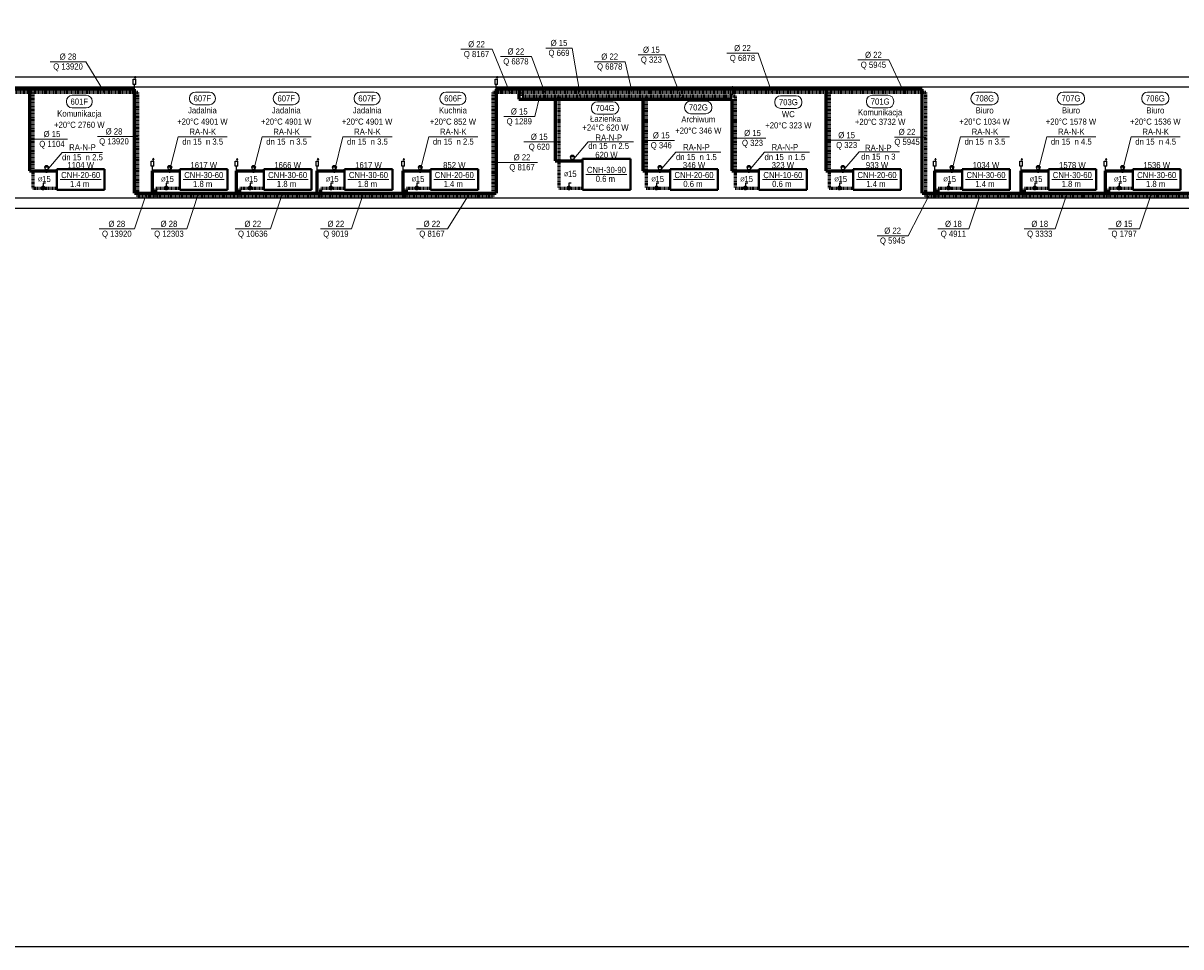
# Model space of a CAD drawing. Header units: millimetres. Extents: x -13172 to 86547, y 20 to 116183.
# Tile 7 of 52: x 18693 to 22085, y 33997 to 36703. Entities that reach past the tile are written whole.
import ezdxf
from ezdxf.enums import TextEntityAlignment as Align

# ---------------------------------------------------------------- set-up
doc = ezdxf.new("R2010")
doc.units = ezdxf.units.MM
doc.header["$LTSCALE"] = 0.7
doc.linetypes.add('CIEPLA', pattern=[5.7625, 3.175, -2.5875])
doc.layers.add('0000_NIEDRUK', color=3, linetype='Continuous', lineweight=25, plot=False)
for name, color, linetype, lineweight in [('____________co_rury_powrót', 5, 'CIEPLA', 60), ('____________co_rury_zasilanie', 1, 'Continuous', 60), ('ETYKIETY_ARMATURY', 7, 'Continuous', 18), ('ETYKIETY_GRZEJNIKOW', 7, 'Continuous', 18), ('ETYKIETY_POMIESZCZEN', 7, 'Continuous', 18), ('ETYKIETY_PRZEWODOW', 7, 'Continuous', 18), ('GRZEJNIKI', 1, 'Continuous', 40)]:
    doc.layers.add(name, color=color, linetype=linetype, lineweight=lineweight)
doc.layers.add('ARMATURA', color=7, linetype='Continuous')
doc.layers.add('STROPY', color=7, linetype='Continuous')
doc.styles.add('arial', font='arial.ttf', dxfattribs={"width": 0.9})

msp = doc.modelspace()

# ---------------------------------------------------------------- linework, layer by layer
at = {"layer": '0000_NIEDRUK'}
msp.add_lwpolyline([(13135.727, 38804.436), (23515.111, 38804.436), (23515.111, 33996.965), (13135.727, 33996.965)], close=True, dxfattribs=at)
at = {"layer": '____________co_rury_powrót'}
for p, q in [((19029.43, 36499.996), (14270.72, 36499.996)), ((18721.595, 36499.996), (18721.595, 36219.996)), ((19029.43, 36194.996), (19029.43, 36499.996)), ((20069.615, 36499.996), (20069.615, 36194.996)), ((21337.783, 36499.996), (20069.615, 36499.996)), ((20155.612, 36499.996), (20155.612, 36489.996)), ((20155.612, 36489.996), (20779.284, 36489.996)), ((20262.304, 36489.996), (20262.304, 36219.996)), ((20518.873, 36489.996), (20518.873, 36219.996)), ((20779.284, 36489.996), (20779.284, 36219.996)), ((21055.137, 36499.996), (21055.137, 36219.996)), ((21337.783, 36194.996), (21337.783, 36499.996)), ((18721.595, 36219.996), (18791.595, 36219.996)), ((19082.294, 36219.996), (19152.294, 36219.996)), ((19082.294, 36194.996), (19082.294, 36219.996)), ((19328.008, 36219.996), (19398.008, 36219.996)), ((19328.008, 36194.996), (19328.008, 36219.996)), ((19564.94, 36219.996), (19634.94, 36219.996)), ((19564.94, 36194.996), (19564.94, 36219.996)), ((19816.508, 36219.996), (19886.508, 36219.996)), ((19816.508, 36194.996), (19816.508, 36219.996)), ((20262.304, 36219.996), (20332.304, 36219.996)), ((20518.873, 36219.996), (20588.873, 36219.996)), ((20779.284, 36219.996), (20849.284, 36219.996)), ((21055.137, 36219.996), (21125.137, 36219.996)), ((21374.487, 36219.996), (21444.487, 36219.996)), ((21374.487, 36194.996), (21374.487, 36219.996)), ((21627.519, 36219.996), (21697.519, 36219.996)), ((21627.519, 36194.996), (21627.519, 36219.996)), ((21874.696, 36219.996), (21944.696, 36219.996)), ((21874.696, 36194.996), (21874.696, 36219.996)), ((19029.43, 36194.996), (20069.615, 36194.996)), ((21337.783, 36194.996), (22126.265, 36194.996))]:
    msp.add_line(p, q, dxfattribs=at)
at = {"layer": '____________co_rury_zasilanie'}
for p, q in [((19019.43, 36509.996), (14150.72, 36509.996)), ((18711.595, 36509.996), (18711.595, 36269.996)), ((19019.43, 36204.996), (19019.43, 36509.996)), ((21327.783, 36509.996), (20079.615, 36509.996)), ((20079.615, 36509.996), (20079.615, 36204.996)), ((20145.612, 36509.996), (20145.612, 36479.996)), ((21045.137, 36509.996), (21045.137, 36269.996)), ((21327.783, 36204.996), (21327.783, 36509.996)), ((20145.612, 36479.996), (20769.284, 36479.996)), ((20252.304, 36479.996), (20252.304, 36299.996)), ((20508.873, 36479.996), (20508.873, 36269.996)), ((20769.284, 36479.996), (20769.284, 36269.996)), ((20252.304, 36299.996), (20332.304, 36299.996)), ((18711.595, 36269.996), (18791.595, 36269.996)), ((19072.294, 36204.996), (19072.294, 36269.996)), ((19072.294, 36269.996), (19152.294, 36269.996)), ((19318.008, 36204.996), (19318.008, 36269.996)), ((19318.008, 36269.996), (19398.008, 36269.996)), ((19554.94, 36204.996), (19554.94, 36269.996)), ((19554.94, 36269.996), (19634.94, 36269.996)), ((19806.508, 36204.996), (19806.508, 36269.996)), ((19806.508, 36269.996), (19886.508, 36269.996)), ((20508.873, 36269.996), (20588.873, 36269.996)), ((20769.284, 36269.996), (20849.284, 36269.996)), ((21045.137, 36269.996), (21125.137, 36269.996)), ((21364.487, 36204.996), (21364.487, 36269.996)), ((21364.487, 36269.996), (21444.487, 36269.996)), ((21617.519, 36204.996), (21617.519, 36269.996)), ((21617.519, 36269.996), (21697.519, 36269.996)), ((21864.696, 36204.996), (21864.696, 36269.996)), ((21864.696, 36269.996), (21944.696, 36269.996)), ((19019.43, 36204.996), (20079.615, 36204.996)), ((21327.783, 36204.996), (22116.265, 36204.996))]:
    msp.add_line(p, q, dxfattribs=at)
at = {"layer": 'ARMATURA'}
for p, q in [((19015.778, 36538.957), (19023.083, 36538.957)), ((19015.778, 36523.67), (19015.778, 36538.957)), ((19023.083, 36523.67), (19023.083, 36538.957)), ((20075.963, 36538.957), (20083.267, 36538.957)), ((20075.963, 36523.67), (20075.963, 36538.957)), ((20083.267, 36523.67), (20083.267, 36538.957)), ((19023.083, 36523.67), (19015.778, 36523.67)), ((19019.43, 36509.996), (19019.43, 36523.67)), ((20083.267, 36523.67), (20075.963, 36523.67)), ((20079.615, 36509.996), (20079.615, 36523.67)), ((20765.632, 36508.957), (20772.936, 36508.957)), ((20765.632, 36493.67), (20765.632, 36508.957)), ((20772.936, 36493.67), (20772.936, 36508.957)), ((20772.936, 36493.67), (20765.632, 36493.67)), ((20769.284, 36479.996), (20769.284, 36493.67)), ((19068.642, 36298.957), (19075.946, 36298.957)), ((19068.642, 36283.67), (19068.642, 36298.957)), ((19075.946, 36283.67), (19075.946, 36298.957)), ((19314.356, 36298.957), (19321.66, 36298.957)), ((19314.356, 36283.67), (19314.356, 36298.957)), ((19321.66, 36283.67), (19321.66, 36298.957)), ((19551.288, 36298.957), (19558.592, 36298.957)), ((19551.288, 36283.67), (19551.288, 36298.957)), ((19558.592, 36283.67), (19558.592, 36298.957)), ((19802.856, 36298.957), (19810.16, 36298.957)), ((19802.856, 36283.67), (19802.856, 36298.957)), ((19810.16, 36283.67), (19810.16, 36298.957)), ((20299.304, 36314.996), (20296.304, 36311.996)), ((20296.304, 36311.996), (20308.304, 36311.996)), ((20296.304, 36311.996), (20299.304, 36301.996)), ((20305.304, 36314.996), (20299.304, 36314.996)), ((20308.304, 36311.996), (20305.304, 36314.996)), ((20308.304, 36311.996), (20305.304, 36301.996)), ((21360.834, 36298.957), (21368.139, 36298.957)), ((21360.834, 36283.67), (21360.834, 36298.957)), ((21368.139, 36283.67), (21368.139, 36298.957)), ((21613.867, 36298.957), (21621.171, 36298.957)), ((21613.867, 36283.67), (21613.867, 36298.957)), ((21621.171, 36283.67), (21621.171, 36298.957)), ((21861.044, 36298.957), (21868.349, 36298.957)), ((21861.044, 36283.67), (21861.044, 36298.957)), ((21868.349, 36283.67), (21868.349, 36298.957)), ((18758.595, 36284.996), (18755.595, 36281.996)), ((18755.595, 36281.996), (18767.595, 36281.996)), ((18755.595, 36281.996), (18758.595, 36271.996)), ((18764.595, 36284.996), (18758.595, 36284.996)), ((18767.595, 36281.996), (18764.595, 36284.996)), ((18767.595, 36281.996), (18764.595, 36271.996)), ((19075.946, 36283.67), (19068.642, 36283.67)), ((19072.294, 36269.996), (19072.294, 36283.67)), ((19119.294, 36284.996), (19116.294, 36281.996)), ((19116.294, 36281.996), (19128.294, 36281.996)), ((19116.294, 36281.996), (19119.294, 36271.996)), ((19125.294, 36284.996), (19119.294, 36284.996)), ((19128.294, 36281.996), (19125.294, 36284.996)), ((19128.294, 36281.996), (19125.294, 36271.996)), ((19321.66, 36283.67), (19314.356, 36283.67)), ((19318.008, 36269.996), (19318.008, 36283.67)), ((19365.008, 36284.996), (19362.008, 36281.996)), ((19362.008, 36281.996), (19374.008, 36281.996)), ((19362.008, 36281.996), (19365.008, 36271.996)), ((19371.008, 36284.996), (19365.008, 36284.996)), ((19374.008, 36281.996), (19371.008, 36284.996)), ((19374.008, 36281.996), (19371.008, 36271.996)), ((19558.592, 36283.67), (19551.288, 36283.67)), ((19554.94, 36269.996), (19554.94, 36283.67)), ((19601.94, 36284.996), (19598.94, 36281.996)), ((19598.94, 36281.996), (19610.94, 36281.996)), ((19598.94, 36281.996), (19601.94, 36271.996)), ((19607.94, 36284.996), (19601.94, 36284.996)), ((19610.94, 36281.996), (19607.94, 36284.996)), ((19610.94, 36281.996), (19607.94, 36271.996)), ((19810.16, 36283.67), (19802.856, 36283.67)), ((19806.508, 36269.996), (19806.508, 36283.67)), ((19853.508, 36284.996), (19850.508, 36281.996)), ((19850.508, 36281.996), (19862.508, 36281.996)), ((19850.508, 36281.996), (19853.508, 36271.996)), ((19859.508, 36284.996), (19853.508, 36284.996)), ((19862.508, 36281.996), (19859.508, 36284.996)), ((19862.508, 36281.996), (19859.508, 36271.996)), ((20555.873, 36284.996), (20552.873, 36281.996)), ((20552.873, 36281.996), (20564.873, 36281.996)), ((20552.873, 36281.996), (20555.873, 36271.996)), ((20561.873, 36284.996), (20555.873, 36284.996)), ((20564.873, 36281.996), (20561.873, 36284.996)), ((20564.873, 36281.996), (20561.873, 36271.996)), ((20816.284, 36284.996), (20813.284, 36281.996)), ((20813.284, 36281.996), (20825.284, 36281.996)), ((20813.284, 36281.996), (20816.284, 36271.996)), ((20822.284, 36284.996), (20816.284, 36284.996)), ((20825.284, 36281.996), (20822.284, 36284.996)), ((20825.284, 36281.996), (20822.284, 36271.996)), ((21092.137, 36284.996), (21089.137, 36281.996)), ((21089.137, 36281.996), (21101.137, 36281.996)), ((21089.137, 36281.996), (21092.137, 36271.996)), ((21098.137, 36284.996), (21092.137, 36284.996)), ((21101.137, 36281.996), (21098.137, 36284.996)), ((21101.137, 36281.996), (21098.137, 36271.996)), ((21368.139, 36283.67), (21360.834, 36283.67)), ((21364.487, 36269.996), (21364.487, 36283.67)), ((21411.487, 36284.996), (21408.487, 36281.996)), ((21408.487, 36281.996), (21420.487, 36281.996)), ((21408.487, 36281.996), (21411.487, 36271.996)), ((21417.487, 36284.996), (21411.487, 36284.996)), ((21420.487, 36281.996), (21417.487, 36284.996)), ((21420.487, 36281.996), (21417.487, 36271.996)), ((21621.171, 36283.67), (21613.867, 36283.67)), ((21617.519, 36269.996), (21617.519, 36283.67)), ((21664.519, 36284.996), (21661.519, 36281.996)), ((21661.519, 36281.996), (21673.519, 36281.996)), ((21661.519, 36281.996), (21664.519, 36271.996)), ((21670.519, 36284.996), (21664.519, 36284.996)), ((21673.519, 36281.996), (21670.519, 36284.996)), ((21673.519, 36281.996), (21670.519, 36271.996)), ((21868.349, 36283.67), (21861.044, 36283.67)), ((21864.696, 36269.996), (21864.696, 36283.67)), ((21911.696, 36284.996), (21908.696, 36281.996)), ((21908.696, 36281.996), (21920.696, 36281.996)), ((21908.696, 36281.996), (21911.696, 36271.996)), ((21917.696, 36284.996), (21911.696, 36284.996)), ((21920.696, 36281.996), (21917.696, 36284.996)), ((21920.696, 36281.996), (21917.696, 36271.996)), ((18758.595, 36233.996), (18751.595, 36233.996)), ((18751.595, 36233.996), (18751.595, 36226.996)), ((19119.294, 36233.996), (19112.294, 36233.996)), ((19112.294, 36233.996), (19112.294, 36226.996)), ((19365.008, 36233.996), (19358.008, 36233.996)), ((19358.008, 36233.996), (19358.008, 36226.996)), ((19601.94, 36233.996), (19594.94, 36233.996)), ((19594.94, 36233.996), (19594.94, 36226.996)), ((19853.508, 36233.996), (19846.508, 36233.996)), ((19846.508, 36233.996), (19846.508, 36226.996)), ((20299.304, 36233.996), (20292.304, 36233.996)), ((20292.304, 36233.996), (20292.304, 36226.996)), ((20555.873, 36233.996), (20548.873, 36233.996)), ((20548.873, 36233.996), (20548.873, 36226.996)), ((20816.284, 36233.996), (20809.284, 36233.996)), ((20809.284, 36233.996), (20809.284, 36226.996)), ((21092.137, 36233.996), (21085.137, 36233.996)), ((21085.137, 36233.996), (21085.137, 36226.996)), ((21411.487, 36233.996), (21404.487, 36233.996)), ((21404.487, 36233.996), (21404.487, 36226.996)), ((21664.519, 36233.996), (21657.519, 36233.996)), ((21657.519, 36233.996), (21657.519, 36226.996)), ((21911.696, 36233.996), (21904.696, 36233.996)), ((21904.696, 36233.996), (21904.696, 36226.996))]:
    msp.add_line(p, q, dxfattribs=at)
at = {"layer": 'ARMATURA', "lineweight": 18}
for p, q in [((19019.539, 36542.818), (19021.598, 36547.872)), ((19023.657, 36542.818), (19021.598, 36547.872)), ((19021.598, 36538.957), (19021.598, 36544.574)), ((20079.723, 36542.818), (20081.782, 36547.872)), ((20083.841, 36542.818), (20081.782, 36547.872)), ((20081.782, 36538.957), (20081.782, 36544.574)), ((20769.392, 36512.818), (20771.451, 36517.872)), ((20773.51, 36512.818), (20771.451, 36517.872)), ((20771.451, 36508.957), (20771.451, 36514.574)), ((19072.403, 36302.818), (19074.462, 36307.872)), ((19076.521, 36302.818), (19074.462, 36307.872)), ((19074.462, 36298.957), (19074.462, 36304.574)), ((19318.117, 36302.818), (19320.176, 36307.872)), ((19322.235, 36302.818), (19320.176, 36307.872)), ((19320.176, 36298.957), (19320.176, 36304.574)), ((19555.048, 36302.818), (19557.107, 36307.872)), ((19559.166, 36302.818), (19557.107, 36307.872)), ((19557.107, 36298.957), (19557.107, 36304.574)), ((19806.617, 36302.818), (19808.676, 36307.872)), ((19810.735, 36302.818), (19808.676, 36307.872)), ((19808.676, 36298.957), (19808.676, 36304.574)), ((21364.595, 36302.818), (21366.654, 36307.872)), ((21368.713, 36302.818), (21366.654, 36307.872)), ((21366.654, 36298.957), (21366.654, 36304.574)), ((21617.627, 36302.818), (21619.686, 36307.872)), ((21621.745, 36302.818), (21619.686, 36307.872)), ((21619.686, 36298.957), (21619.686, 36304.574)), ((21864.805, 36302.818), (21866.864, 36307.872)), ((21868.923, 36302.818), (21866.864, 36307.872)), ((21866.864, 36298.957), (21866.864, 36304.574))]:
    msp.add_line(p, q, dxfattribs=at)
at = {"layer": 'ARMATURA'}
for points, const_width in [([(20299.304, 36299.996, 1), (20305.304, 36299.996, 1)], 6), ([(18758.595, 36269.996, 1), (18764.595, 36269.996, 1)], 6), ([(19119.294, 36269.996, 1), (19125.294, 36269.996, 1)], 6), ([(19365.008, 36269.996, 1), (19371.008, 36269.996, 1)], 6), ([(19601.94, 36269.996, 1), (19607.94, 36269.996, 1)], 6), ([(19853.508, 36269.996, 1), (19859.508, 36269.996, 1)], 6), ([(20555.873, 36269.996, 1), (20561.873, 36269.996, 1)], 6), ([(20816.284, 36269.996, 1), (20822.284, 36269.996, 1)], 6), ([(21092.137, 36269.996, 1), (21098.137, 36269.996, 1)], 6), ([(21411.487, 36269.996, 1), (21417.487, 36269.996, 1)], 6), ([(21664.519, 36269.996, 1), (21670.519, 36269.996, 1)], 6), ([(21911.696, 36269.996, 1), (21917.696, 36269.996, 1)], 6), ([(18748.095, 36219.996, 1), (18755.095, 36219.996, 1)], 7), ([(19108.794, 36219.996, 1), (19115.794, 36219.996, 1)], 7), ([(19354.508, 36219.996, 1), (19361.508, 36219.996, 1)], 7), ([(19591.44, 36219.996, 1), (19598.44, 36219.996, 1)], 7), ([(19843.008, 36219.996, 1), (19850.008, 36219.996, 1)], 7), ([(20288.804, 36219.996, 1), (20295.804, 36219.996, 1)], 7), ([(20545.373, 36219.996, 1), (20552.373, 36219.996, 1)], 7), ([(20805.784, 36219.996, 1), (20812.784, 36219.996, 1)], 7), ([(21081.637, 36219.996, 1), (21088.637, 36219.996, 1)], 7), ([(21400.987, 36219.996, 1), (21407.987, 36219.996, 1)], 7), ([(21654.019, 36219.996, 1), (21661.019, 36219.996, 1)], 7), ([(21901.196, 36219.996, 1), (21908.196, 36219.996, 1)], 7)]:
    msp.add_lwpolyline(points, format="xyb", close=True, dxfattribs=dict(at, const_width=const_width))
at = {"layer": 'ETYKIETY_ARMATURY'}
for p, q in [((19122.294, 36269.996), (19147.294, 36369.996)), ((19147.294, 36369.996), (19291.294, 36369.996)), ((19368.008, 36269.996), (19393.008, 36369.996)), ((19393.008, 36369.996), (19537.008, 36369.996)), ((19604.94, 36269.996), (19629.94, 36369.996)), ((19629.94, 36369.996), (19773.94, 36369.996)), ((19856.508, 36269.996), (19881.508, 36369.996)), ((19881.508, 36369.996), (20025.508, 36369.996)), ((21414.487, 36269.996), (21439.487, 36369.996)), ((21439.487, 36369.996), (21583.487, 36369.996)), ((21667.519, 36269.996), (21692.519, 36369.996)), ((21692.519, 36369.996), (21836.519, 36369.996)), ((21914.696, 36269.996), (21939.696, 36369.996)), ((21939.696, 36369.996), (22083.696, 36369.996)), ((20302.304, 36299.996), (20348.838, 36354.991)), ((20348.838, 36354.991), (20482.007, 36354.991)), ((18761.595, 36269.996), (18807.403, 36324.133)), ((18807.403, 36324.133), (18925.722, 36324.133)), ((20558.873, 36269.996), (20605.165, 36324.705)), ((20605.165, 36324.705), (20737.861, 36324.705)), ((20819.284, 36269.996), (20865.576, 36324.705)), ((20865.576, 36324.705), (20997.129, 36324.705)), ((21095.137, 36269.996), (21142.396, 36325.848)), ((21142.396, 36325.848), (21260.986, 36325.848))]:
    msp.add_line(p, q, dxfattribs=at)
at = {"layer": 'ETYKIETY_POMIESZCZEN'}
for p, q in [((18819.595, 36474.111), (18819.595, 36472.111)), ((18837.095, 36491.611), (18878.095, 36491.611)), ((18895.595, 36474.111), (18895.595, 36472.111)), ((19180.294, 36483.496), (19180.294, 36481.496)), ((19197.794, 36500.996), (19238.794, 36500.996)), ((19256.294, 36483.496), (19256.294, 36481.496)), ((19426.008, 36483.496), (19426.008, 36481.496)), ((19443.508, 36500.996), (19484.508, 36500.996)), ((19502.008, 36483.496), (19502.008, 36481.496)), ((19662.94, 36483.496), (19662.94, 36481.496)), ((19680.44, 36500.996), (19721.44, 36500.996)), ((19738.94, 36483.496), (19738.94, 36481.496)), ((19914.508, 36483.496), (19914.508, 36481.496)), ((19932.008, 36500.996), (19973.008, 36500.996)), ((19990.508, 36483.496), (19990.508, 36481.496)), ((20375.804, 36472.858), (20420.804, 36472.858)), ((20648.954, 36474.573), (20693.954, 36474.573)), ((20895.296, 36472.51), (20895.296, 36470.51)), ((20912.796, 36490.01), (20957.796, 36490.01)), ((20975.296, 36472.51), (20975.296, 36470.51)), ((21164.287, 36474.226), (21164.287, 36472.226)), ((21181.787, 36491.726), (21226.787, 36491.726)), ((21244.287, 36474.226), (21244.287, 36472.226)), ((21470.487, 36483.496), (21470.487, 36481.496)), ((21487.987, 36500.996), (21532.987, 36500.996)), ((21550.487, 36483.496), (21550.487, 36481.496)), ((21723.519, 36483.496), (21723.519, 36481.496)), ((21741.019, 36500.996), (21786.019, 36500.996)), ((21803.519, 36483.496), (21803.519, 36481.496)), ((21970.696, 36483.496), (21970.696, 36481.496)), ((21988.196, 36500.996), (22033.196, 36500.996)), ((22050.696, 36483.496), (22050.696, 36481.496)), ((18837.095, 36454.611), (18878.095, 36454.611)), ((19197.794, 36463.996), (19238.794, 36463.996)), ((19443.508, 36463.996), (19484.508, 36463.996)), ((19680.44, 36463.996), (19721.44, 36463.996)), ((19932.008, 36463.996), (19973.008, 36463.996)), ((20358.304, 36455.358), (20358.304, 36453.358)), ((20375.804, 36435.858), (20420.804, 36435.858)), ((20438.304, 36455.358), (20438.304, 36453.358)), ((20631.454, 36457.073), (20631.454, 36455.073)), ((20648.954, 36437.573), (20693.954, 36437.573)), ((20711.454, 36457.073), (20711.454, 36455.073)), ((20912.796, 36453.01), (20957.796, 36453.01)), ((21181.787, 36454.726), (21226.787, 36454.726)), ((21487.987, 36463.996), (21532.987, 36463.996)), ((21741.019, 36463.996), (21786.019, 36463.996)), ((21988.196, 36463.996), (22033.196, 36463.996))]:
    msp.add_line(p, q, dxfattribs=at)
for centre, start, end in [((18837.095, 36474.111), 90, 180), ((18837.095, 36472.111), 180, 270), ((18878.095, 36474.111), 0, 90), ((18878.095, 36472.111), 270, 0), ((19197.794, 36483.496), 90, 180), ((19197.794, 36481.496), 180, 270), ((19238.794, 36483.496), 0, 90), ((19238.794, 36481.496), 270, 0), ((19443.508, 36483.496), 90, 180), ((19443.508, 36481.496), 180, 270), ((19484.508, 36483.496), 0, 90), ((19484.508, 36481.496), 270, 0), ((19680.44, 36483.496), 90, 180), ((19680.44, 36481.496), 180, 270), ((19721.44, 36483.496), 0, 90), ((19721.44, 36481.496), 270, 0), ((19932.008, 36483.496), 90, 180), ((19932.008, 36481.496), 180, 270), ((19973.008, 36483.496), 0, 90), ((19973.008, 36481.496), 270, 0), ((20375.804, 36455.358), 90, 180), ((20420.804, 36455.358), 0, 90), ((20648.954, 36457.073), 90, 180), ((20693.954, 36457.073), 0, 90), ((20912.796, 36472.51), 90, 180), ((20912.796, 36470.51), 180, 270), ((20957.796, 36472.51), 0, 90), ((20957.796, 36470.51), 270, 0), ((21181.787, 36474.226), 90, 180), ((21181.787, 36472.226), 180, 270), ((21226.787, 36474.226), 0, 90), ((21226.787, 36472.226), 270, 0), ((21487.987, 36483.496), 90, 180), ((21487.987, 36481.496), 180, 270), ((21532.987, 36483.496), 0, 90), ((21532.987, 36481.496), 270, 0), ((21741.019, 36483.496), 90, 180), ((21741.019, 36481.496), 180, 270), ((21786.019, 36483.496), 0, 90), ((21786.019, 36481.496), 270, 0), ((21988.196, 36483.496), 90, 180), ((21988.196, 36481.496), 180, 270), ((22033.196, 36483.496), 0, 90), ((22033.196, 36481.496), 270, 0), ((20375.804, 36453.358), 180, 270), ((20420.804, 36453.358), 270, 0), ((20648.954, 36455.073), 180, 270), ((20693.954, 36455.073), 270, 0)]:
    msp.add_arc(centre, 17.5, start, end, dxfattribs=at)
at = {"layer": 'ETYKIETY_PRZEWODOW'}
for p, q in [((19976.059, 36626.443), (20067.059, 36626.443)), ((20119.488, 36499.996), (20067.059, 36626.443)), ((20091.473, 36604.996), (20182.473, 36604.996)), ((20221.862, 36499.996), (20182.473, 36604.996)), ((20224.304, 36629.996), (20302.304, 36629.996)), ((20327.304, 36479.996), (20302.304, 36629.996)), ((20494.991, 36609.996), (20572.991, 36609.996)), ((20622.991, 36479.996), (20572.991, 36609.996)), ((20755.47, 36614.996), (20846.47, 36614.996)), ((20886.47, 36499.996), (20846.47, 36614.996)), ((18772.595, 36589.996), (18876.595, 36589.996)), ((18931.595, 36499.996), (18876.595, 36589.996)), ((20366.304, 36589.996), (20457.304, 36589.996)), ((20477.304, 36499.996), (20457.304, 36589.996)), ((21139.137, 36594.996), (21230.137, 36594.996)), ((21270.137, 36509.996), (21230.137, 36594.996)), ((20207.304, 36489.996), (20192.304, 36429.302)), ((20101.304, 36429.302), (20192.304, 36429.302)), ((18910.963, 36370.69), (19029.43, 36370.69)), ((21246.411, 36369.252), (21337.783, 36369.252)), ((18711.595, 36363.204), (18822.958, 36363.204)), ((20159.892, 36354.996), (20262.304, 36354.996)), ((20508.873, 36359.373), (20601.883, 36359.373)), ((20769.284, 36366.234), (20869.282, 36366.234)), ((21045.137, 36359.945), (21145.135, 36359.945)), ((20069.615, 36294.996), (20200.384, 36294.996)), ((19054.52, 36204.996), (19019.52, 36099.996)), ((19207.294, 36204.996), (19172.294, 36099.996)), ((19453.008, 36204.996), (19418.008, 36099.996)), ((19689.94, 36204.996), (19654.94, 36099.996)), ((20001.508, 36204.996), (19936.508, 36099.996)), ((21351.379, 36204.996), (21286.379, 36079.996)), ((21499.487, 36204.996), (21464.487, 36099.996)), ((21752.519, 36204.996), (21717.519, 36099.996)), ((21999.696, 36204.996), (21964.696, 36099.996)), ((18915.52, 36099.996), (19019.52, 36099.996)), ((19068.294, 36099.996), (19172.294, 36099.996)), ((19314.008, 36099.996), (19418.008, 36099.996)), ((19563.94, 36099.996), (19654.94, 36099.996)), ((19845.508, 36099.996), (19936.508, 36099.996)), ((21373.487, 36099.996), (21464.487, 36099.996)), ((21626.519, 36099.996), (21717.519, 36099.996)), ((21873.696, 36099.996), (21964.696, 36099.996)), ((21195.379, 36079.996), (21286.379, 36079.996))]:
    msp.add_line(p, q, dxfattribs=at)
at = {"layer": 'GRZEJNIKI'}
for p, q in [((20332.304, 36304.996), (20472.304, 36304.996)), ((20332.304, 36214.996), (20332.304, 36304.996)), ((20332.304, 36304.996), (20472.304, 36304.996)), ((20332.304, 36214.996), (20332.304, 36304.996)), ((20472.304, 36214.996), (20472.304, 36304.996)), ((20472.304, 36214.996), (20472.304, 36304.996)), ((18791.595, 36274.996), (18931.595, 36274.996)), ((18791.595, 36214.996), (18791.595, 36274.996)), ((18791.595, 36274.996), (18931.595, 36274.996)), ((18791.595, 36214.996), (18791.595, 36274.996)), ((18931.595, 36214.996), (18931.595, 36274.996)), ((18931.595, 36214.996), (18931.595, 36274.996)), ((19152.294, 36274.996), (19292.294, 36274.996)), ((19152.294, 36214.996), (19152.294, 36274.996)), ((19152.294, 36274.996), (19292.294, 36274.996)), ((19152.294, 36214.996), (19152.294, 36274.996)), ((19292.294, 36214.996), (19292.294, 36274.996)), ((19292.294, 36214.996), (19292.294, 36274.996)), ((19398.008, 36274.996), (19538.008, 36274.996)), ((19398.008, 36214.996), (19398.008, 36274.996)), ((19398.008, 36274.996), (19538.008, 36274.996)), ((19398.008, 36214.996), (19398.008, 36274.996)), ((19538.008, 36214.996), (19538.008, 36274.996)), ((19538.008, 36214.996), (19538.008, 36274.996)), ((19634.94, 36274.996), (19774.94, 36274.996)), ((19634.94, 36214.996), (19634.94, 36274.996)), ((19634.94, 36274.996), (19774.94, 36274.996)), ((19634.94, 36214.996), (19634.94, 36274.996)), ((19774.94, 36214.996), (19774.94, 36274.996)), ((19774.94, 36214.996), (19774.94, 36274.996)), ((19886.508, 36274.996), (20026.508, 36274.996)), ((19886.508, 36214.996), (19886.508, 36274.996)), ((19886.508, 36274.996), (20026.508, 36274.996)), ((19886.508, 36214.996), (19886.508, 36274.996)), ((20026.508, 36214.996), (20026.508, 36274.996)), ((20026.508, 36214.996), (20026.508, 36274.996)), ((20588.873, 36274.996), (20728.873, 36274.996)), ((20588.873, 36214.996), (20588.873, 36274.996)), ((20588.873, 36274.996), (20728.873, 36274.996)), ((20588.873, 36214.996), (20588.873, 36274.996)), ((20728.873, 36214.996), (20728.873, 36274.996)), ((20728.873, 36214.996), (20728.873, 36274.996)), ((20849.284, 36274.996), (20989.284, 36274.996)), ((20849.284, 36214.996), (20849.284, 36274.996)), ((20849.284, 36274.996), (20989.284, 36274.996)), ((20849.284, 36214.996), (20849.284, 36274.996)), ((20989.284, 36214.996), (20989.284, 36274.996)), ((20989.284, 36214.996), (20989.284, 36274.996)), ((21125.137, 36274.996), (21265.137, 36274.996)), ((21125.137, 36214.996), (21125.137, 36274.996)), ((21125.137, 36274.996), (21265.137, 36274.996)), ((21125.137, 36214.996), (21125.137, 36274.996)), ((21265.137, 36214.996), (21265.137, 36274.996)), ((21265.137, 36214.996), (21265.137, 36274.996)), ((21444.487, 36274.996), (21584.487, 36274.996)), ((21444.487, 36214.996), (21444.487, 36274.996)), ((21444.487, 36274.996), (21584.487, 36274.996)), ((21444.487, 36214.996), (21444.487, 36274.996)), ((21584.487, 36214.996), (21584.487, 36274.996)), ((21584.487, 36214.996), (21584.487, 36274.996)), ((21697.519, 36274.996), (21837.519, 36274.996)), ((21697.519, 36214.996), (21697.519, 36274.996)), ((21697.519, 36274.996), (21837.519, 36274.996)), ((21697.519, 36214.996), (21697.519, 36274.996)), ((21837.519, 36214.996), (21837.519, 36274.996)), ((21837.519, 36214.996), (21837.519, 36274.996)), ((21944.696, 36274.996), (22084.696, 36274.996)), ((21944.696, 36214.996), (21944.696, 36274.996)), ((21944.696, 36274.996), (22084.696, 36274.996)), ((21944.696, 36214.996), (21944.696, 36274.996)), ((22084.696, 36214.996), (22084.696, 36274.996)), ((22084.696, 36214.996), (22084.696, 36274.996)), ((18791.595, 36214.996), (18931.595, 36214.996)), ((18791.595, 36214.996), (18931.595, 36214.996)), ((19152.294, 36214.996), (19292.294, 36214.996)), ((19152.294, 36214.996), (19292.294, 36214.996)), ((19398.008, 36214.996), (19538.008, 36214.996)), ((19398.008, 36214.996), (19538.008, 36214.996)), ((19634.94, 36214.996), (19774.94, 36214.996)), ((19634.94, 36214.996), (19774.94, 36214.996)), ((19886.508, 36214.996), (20026.508, 36214.996)), ((19886.508, 36214.996), (20026.508, 36214.996)), ((20332.304, 36214.996), (20472.304, 36214.996)), ((20332.304, 36214.996), (20472.304, 36214.996)), ((20588.873, 36214.996), (20728.873, 36214.996)), ((20588.873, 36214.996), (20728.873, 36214.996)), ((20849.284, 36214.996), (20989.284, 36214.996)), ((20849.284, 36214.996), (20989.284, 36214.996)), ((21125.137, 36214.996), (21265.137, 36214.996)), ((21125.137, 36214.996), (21265.137, 36214.996)), ((21444.487, 36214.996), (21584.487, 36214.996)), ((21444.487, 36214.996), (21584.487, 36214.996)), ((21697.519, 36214.996), (21837.519, 36214.996)), ((21697.519, 36214.996), (21837.519, 36214.996)), ((21944.696, 36214.996), (22084.696, 36214.996)), ((21944.696, 36214.996), (22084.696, 36214.996))]:
    msp.add_line(p, q, dxfattribs=at)
at = {"layer": 'GRZEJNIKI', "color": 7, "lineweight": 18}
for p, q in [((18801.595, 36244.996), (18921.595, 36244.996)), ((19162.294, 36244.996), (19282.294, 36244.996)), ((19408.008, 36244.996), (19528.008, 36244.996)), ((19644.94, 36244.996), (19764.94, 36244.996)), ((19896.508, 36244.996), (20016.508, 36244.996)), ((20342.304, 36259.996), (20462.304, 36259.996)), ((20598.873, 36244.996), (20718.873, 36244.996)), ((20859.284, 36244.996), (20979.284, 36244.996)), ((21135.137, 36244.996), (21255.137, 36244.996)), ((21454.487, 36244.996), (21574.487, 36244.996)), ((21707.519, 36244.996), (21827.519, 36244.996)), ((21954.696, 36244.996), (22074.696, 36244.996))]:
    msp.add_line(p, q, dxfattribs=at)
at = {"layer": 'STROPY'}
for p, q in [((22368.997, 36544.996), (14082.922, 36544.996)), ((22368.997, 36514.996), (14082.922, 36514.996)), ((22368.997, 36189.996), (14087.922, 36189.996)), ((22368.997, 36159.996), (14087.922, 36159.996))]:
    msp.add_line(p, q, dxfattribs=at)

# ---------------------------------------------------------------- texts
at = {"layer": 'ETYKIETY_ARMATURY', "style": 'arial', "width": 0.9}
for s, p in [('RA-N-K', (19219.294, 36384.996)), ('RA-N-K', (19465.008, 36384.996)), ('RA-N-K', (19701.94, 36384.996)), ('RA-N-K', (19953.508, 36384.996)), ('RA-N-P', (20409.114, 36367.757)), ('RA-N-K', (21511.487, 36384.996)), ('RA-N-K', (21764.519, 36384.996)), ('RA-N-K', (22011.696, 36384.996)), ('RA-N-P', (18866.868, 36339.133)), ('dn 15  n 3.5', (19219.294, 36355.996)), ('dn 15  n 3.5', (19465.008, 36355.996)), ('dn 15  n 3.5', (19701.94, 36355.996)), ('dn 15  n 2.5', (19953.508, 36355.996)), ('dn 15  n 2.5', (20408.891, 36343.224)), ('RA-N-P', (20665.861, 36339.705)), ('RA-N-P', (20925.129, 36339.705)), ('RA-N-P', (21198.986, 36337.632)), ('dn 15  n 3.5', (21511.487, 36355.996)), ('dn 15  n 4.5', (21764.519, 36355.996)), ('dn 15  n 4.5', (22011.696, 36355.996)), ('dn 15  n 2.5', (18866.868, 36310.133)), ('dn 15  n 1.5', (20665.861, 36310.705)), ('dn 15  n 1.5', (20925.129, 36310.705)), ('dn 15  n 3', (21198.986, 36311.848))]:
    msp.add_text(s, height=18, dxfattribs=at).set_placement(p, align=Align.MIDDLE_CENTER)
at = {"layer": 'ETYKIETY_GRZEJNIKOW', "style": 'arial', "width": 0.9}
for s, p in [('620 W', (20402.304, 36316.996)), ('CNH-20-60', (18861.595, 36257.996)), ('1104 W', (18861.595, 36286.996)), ('CNH-30-60', (19222.294, 36257.996)), ('1617 W', (19222.294, 36286.996)), ('CNH-30-60', (19468.008, 36257.996)), ('1666 W', (19468.008, 36286.996)), ('CNH-30-60', (19704.94, 36257.996)), ('1617 W', (19704.94, 36286.996)), ('CNH-20-60', (19956.508, 36257.996)), ('852 W', (19956.508, 36286.996)), ('CNH-30-90', (20402.304, 36272.996)), ('CNH-20-60', (20658.873, 36257.996)), ('346 W', (20658.873, 36286.996)), ('CNH-10-60', (20919.284, 36257.996)), ('323 W', (20919.284, 36286.996)), ('CNH-20-60', (21195.137, 36257.996)), ('933 W', (21195.137, 36286.996)), ('CNH-30-60', (21514.487, 36257.996)), ('1034 W', (21514.487, 36286.996)), ('CNH-30-60', (21767.519, 36257.996)), ('1578 W', (21767.519, 36286.996)), ('CNH-30-60', (22014.696, 36257.996)), ('1536 W', (22014.696, 36286.996)), ('1.4 m ', (18861.595, 36231.996)), ('1.8 m ', (19222.294, 36231.996)), ('1.8 m ', (19468.008, 36231.996)), ('1.8 m ', (19704.94, 36231.996)), ('1.4 m ', (19956.508, 36231.996)), ('0.6 m ', (20402.304, 36246.996)), ('0.6 m ', (20658.873, 36231.996)), ('0.6 m ', (20919.284, 36231.996)), ('1.4 m ', (21195.137, 36231.996)), ('1.4 m ', (21514.487, 36231.996)), ('1.8 m ', (21767.519, 36231.996)), ('1.8 m ', (22014.696, 36231.996))]:
    msp.add_text(s, height=18, dxfattribs=at).set_placement(p, align=Align.MIDDLE_CENTER)
at = {"layer": 'ETYKIETY_POMIESZCZEN', "style": 'arial', "width": 0.9}
for s, p in [('601F', (18857.595, 36473.111)), ('607F', (19218.294, 36482.496)), ('607F', (19464.008, 36482.496)), ('607F', (19700.94, 36482.496)), ('606F', (19952.508, 36482.496)), ('703G', (20935.296, 36471.51)), ('701G', (21204.287, 36473.226)), ('708G', (21510.487, 36482.496)), ('707G', (21763.519, 36482.496)), ('706G', (22010.696, 36482.496)), ('Komunikacja', (18857.595, 36438.111)), ('Jadalnia', (19218.294, 36447.496)), ('Jadalnia', (19464.008, 36447.496)), ('Jadalnia', (19700.94, 36447.496)), ('Kuchnia', (19952.508, 36447.496)), ('Łazienka', (20399.421, 36422.931)), ('704G', (20398.304, 36454.358)), ('702G', (20671.454, 36456.073)), ('WC', (20935.296, 36436.51)), ('Komunikacja', (21204.287, 36441.799)), ('Biuro', (21510.487, 36447.496)), ('Biuro', (21763.519, 36447.496)), ('Biuro', (22010.696, 36447.496)), ('+20°C 2760 W', (18857.595, 36405.111)), ('+20°C 4901 W', (19218.294, 36414.496)), ('+20°C 4901 W', (19464.008, 36414.496)), ('+20°C 4901 W', (19700.94, 36414.496)), ('+20°C 852 W', (19952.508, 36414.496)), ('+24°C 620 W', (20399.421, 36397.078)), ('Archiwum', (20671.454, 36421.073)), ('+20°C 323 W', (20935.296, 36403.51)), ('+20°C 3732 W', (21204.287, 36413.802)), ('+20°C 1034 W', (21510.487, 36414.496)), ('+20°C 1578 W', (21763.519, 36414.496)), ('+20°C 1536 W', (22010.696, 36414.496)), ('+20°C 346 W', (20671.454, 36388.073))]:
    msp.add_text(s, height=18, dxfattribs=at).set_placement(p, align=Align.MIDDLE_CENTER)
at = {"layer": 'ETYKIETY_PRZEWODOW', "style": 'arial', "width": 0.9}
for s, height, p in [('%%c 22', 18, (20021.559, 36641.443)), ('%%c 15', 18, (20263.304, 36644.996)), ('%%c 22', 18, (20800.97, 36629.996)), ('%%c 28', 18, (18824.595, 36604.996)), ('Q 8167', 18, (20021.559, 36612.443)), ('%%c 22', 18, (20136.973, 36619.996)), ('Q 669', 18, (20263.304, 36615.996)), ('%%c 22', 18, (20411.804, 36604.996)), ('Q 323', 18, (20533.991, 36595.996)), ('%%c 15', 18, (20533.991, 36624.996)), ('Q 6878', 18, (20800.97, 36600.996)), ('%%c 22', 18, (21184.637, 36609.996)), ('Q 13920', 18, (18824.595, 36575.996)), ('Q 6878', 18, (20136.973, 36590.996)), ('Q 6878', 18, (20411.804, 36575.996)), ('Q 5945', 18, (21184.637, 36580.996)), ('%%c 15', 18, (20146.804, 36444.302)), ('Q 1289', 18, (20146.804, 36415.302)), ('%%c 15', 18, (18777.458, 36378.204)), ('%%c 28', 18, (18959.313, 36385.69)), ('%%c 15', 18, (20205.392, 36369.996)), ('%%c 15', 18, (20562.883, 36374.373)), ('%%c 15', 18, (20830.282, 36381.234)), ('%%c 15', 18, (21106.135, 36374.945)), ('%%c 22', 18, (21283.131, 36384.252)), ('Q 1104', 18, (18777.458, 36349.204)), ('Q 13920', 18, (18959.313, 36356.69)), ('Q 620', 18, (20205.392, 36340.996)), ('Q 346', 18, (20562.883, 36345.373)), ('Q 323', 18, (20830.282, 36352.234)), ('Q 323', 18, (21106.135, 36345.945)), ('Q 5945', 18, (21283.131, 36355.252)), ('%%c 22', 18, (20154.884, 36309.996)), ('Q 8167', 18, (20154.884, 36280.996)), ('%%c', 12, (20283.985, 36260.489)), ('15', 18, (20302.165, 36261.382)), ('%%c', 12, (18743.276, 36245.489)), ('15', 18, (18761.456, 36246.382)), ('%%c', 12, (19103.975, 36245.489)), ('15', 18, (19122.155, 36246.382)), ('%%c', 12, (19349.689, 36245.489)), ('15', 18, (19367.869, 36246.382)), ('%%c', 12, (19586.62, 36245.489)), ('15', 18, (19604.801, 36246.382)), ('%%c', 12, (19838.189, 36245.489)), ('15', 18, (19856.369, 36246.382)), ('%%c', 12, (20540.554, 36245.489)), ('15', 18, (20558.734, 36246.382)), ('%%c', 12, (20800.964, 36245.489)), ('15', 18, (20819.145, 36246.382)), ('%%c', 12, (21076.817, 36245.489)), ('15', 18, (21094.998, 36246.382)), ('%%c', 12, (21396.167, 36245.489)), ('15', 18, (21414.347, 36246.382)), ('%%c', 12, (21649.2, 36245.489)), ('15', 18, (21667.38, 36246.382)), ('%%c', 12, (21896.377, 36245.489)), ('15', 18, (21914.557, 36246.382)), ('Q 13920', 18, (18967.52, 36085.996)), ('%%c 28', 18, (18967.52, 36114.996)), ('Q 12303', 18, (19120.294, 36085.996)), ('%%c 28', 18, (19120.294, 36114.996)), ('Q 10636', 18, (19366.008, 36085.996)), ('%%c 22', 18, (19366.008, 36114.996)), ('Q 9019', 18, (19609.44, 36085.996)), ('%%c 22', 18, (19609.44, 36114.996)), ('Q 8167', 18, (19891.008, 36085.996)), ('%%c 22', 18, (19891.008, 36114.996)), ('%%c 22', 18, (21240.879, 36094.996)), ('Q 4911', 18, (21418.987, 36085.996)), ('%%c 18', 18, (21418.987, 36114.996)), ('Q 3333', 18, (21672.019, 36085.996)), ('%%c 18', 18, (21672.019, 36114.996)), ('Q 1797', 18, (21919.196, 36085.996)), ('%%c 15', 18, (21919.196, 36114.996)), ('Q 5945', 18, (21240.879, 36065.996))]:
    msp.add_text(s, height=height, dxfattribs=at).set_placement(p, align=Align.MIDDLE_CENTER)

doc.saveas('drawing.dxf')
